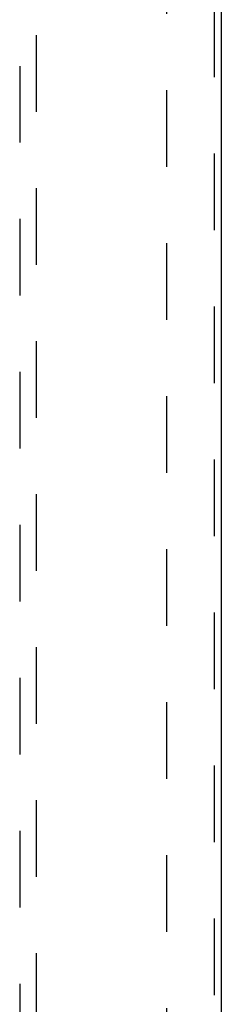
# Model space of a CAD drawing. Header units: inches. Extents: x 0 to 207, y 0 to 134.
# Tile 66 of 78: x 67.56 to 70.56, y 74.04 to 88.7. Entities that reach past the tile are written whole.
import ezdxf

# ---------------------------------------------------------------- set-up
doc = ezdxf.new("R2010")
doc.units = ezdxf.units.IN
doc.header["$LTSCALE"] = 11.383625
doc.header["$MEASUREMENT"] = 0
doc.linetypes.add('HIDDEN', pattern=[0.2, 0.1, -0.1])
doc.layers.add('DEFAULT_2', color=8, linetype='HIDDEN')
doc.layers.add('LEFTHAND_DOOR_ASSEMBLY', color=7, linetype='CONTINUOUS')

msp = doc.modelspace()

# ---------------------------------------------------------------- linework, layer by layer
at = {"layer": 'DEFAULT_2', "color": 8, "linetype": 'HIDDEN'}
msp.add_line((69.746, 36.42), (69.746, 97.462), dxfattribs=at)
at = {"layer": 'LEFTHAND_DOOR_ASSEMBLY', "color": 8, "linetype": 'HIDDEN'}
for p, q in [((70.455, 98.087), (70.455, 35.795)), ((67.559, 97.114), (67.559, 69.112)), ((67.809, 69.112), (67.809, 97.114))]:
    msp.add_line(p, q, dxfattribs=at)
at = {"layer": 'LEFTHAND_DOOR_ASSEMBLY', "color": 3, "linetype": 'Continuous'}
msp.add_line((70.559, 98.087), (70.559, 35.795), dxfattribs=at)

doc.saveas('drawing.dxf')
